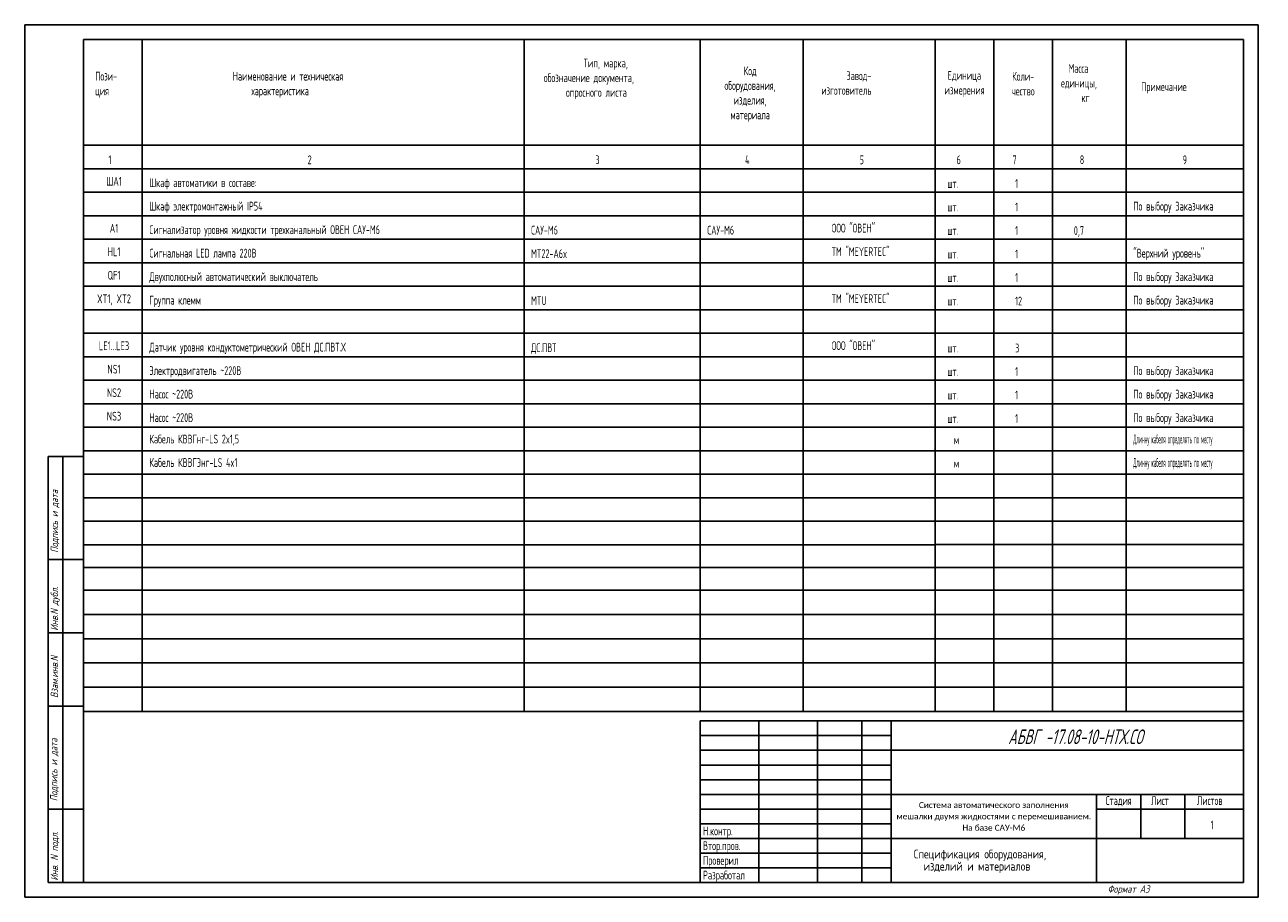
# Model space of a CAD drawing. Header units: millimetres. Extents: x 2191 to 2612, y 755 to 1052.
import ezdxf
from ezdxf.enums import TextEntityAlignment as Align

# ---------------------------------------------------------------- set-up
doc = ezdxf.new("R2010")
doc.units = ezdxf.units.MM
for name, color, linetype in [('_FORMAT OSNOVNAJA', 1, 'Continuous'), ('_FORMAT TONKAJA', 7, 'Continuous'), ('_KIP_NOVOE', 3, 'Continuous'), ('_TABLITSA OSNOVNAJA', 3, 'Continuous'), ('_TABLITSA TONKAJA', 2, 'Continuous'), ('_TEKST', 2, 'Continuous'), ('Текст', 7, 'Continuous'), ('Форматка', 4, 'Continuous')]:
    doc.layers.add(name, color=color, linetype=linetype)
doc.styles.add('35', font='Gost.shx', dxfattribs={"width": 0.7, "oblique": 15, "height": 3.5})
doc.styles.add('Arial', font='Gost.shx')
doc.styles.add('Romans8', font='Gost.shx', dxfattribs={"width": 0.8, "height": 3})

msp = doc.modelspace()

# ---------------------------------------------------------------- linework, layer by layer
msp.add_line((2610.7, 1052.4), (2190.7, 1052.4))
at = {"layer": '_FORMAT OSNOVNAJA', "color": 7}
for p, q in [((2210.7, 760.4), (2210.7, 1047.4)), ((2210.7, 1047.4), (2605.67, 1047.4)), ((2605.67, 1047.4), (2605.67, 760.4)), ((2420.67, 815.4), (2420.67, 760.4)), ((2605.67, 815.4), (2420.67, 815.4)), ((2198.67, 760.4), (2210.67, 760.4)), ((2198.67, 760.4), (2210.67, 760.4)), ((2605.67, 760.4), (2210.67, 760.4))]:
    msp.add_line(p, q, dxfattribs=at)
at = {"layer": '_FORMAT TONKAJA', "color": 7, "lineweight": -3}
for p, q in [((2190.7, 1052.4), (2190.7, 755.4)), ((2190.7, 1052.4), (2190.7, 755.4)), ((2190.7, 1052.4), (2190.7, 755.4)), ((2610.7, 1052.4), (2610.7, 755.4)), ((2610.7, 1052.4), (2610.7, 755.4)), ((2610.7, 1052.4), (2610.7, 755.4)), ((2610.7, 1052.4), (2610.7, 755.4)), ((2610.7, 1052.4), (2610.7, 755.4))]:
    msp.add_line(p, q, dxfattribs=at)
at = {"layer": '_FORMAT TONKAJA', "color": 7, "linetype": 'ByBlock', "lineweight": -3, "ltscale": 0.4}
for p in [(2190.7, 755.4), (2400.7, 755.4), (2400.7, 755.4)]:
    msp.add_line(p, (2610.7, 755.4), dxfattribs=at)
at = {"layer": '_TABLITSA OSNOVNAJA', "color": 7}
for p, q in [((2210.7, 1047.4), (2605.7, 1047.4)), ((2230.7, 1003.4), (2230.7, 1047.4)), ((2360.7, 1003.4), (2360.7, 1047.4)), ((2420.7, 1003.4), (2420.7, 1047.4)), ((2455.7, 1003.4), (2455.7, 1047.4)), ((2500.7, 1003.4), (2500.7, 1047.4)), ((2520.7, 1003.4), (2520.7, 1047.4)), ((2540.7, 1003.4), (2540.7, 1047.4)), ((2565.7, 1003.4), (2565.7, 1047.4)), ((2210.7, 1011.4), (2605.7, 1011.4)), ((2210.7, 1003.4), (2605.7, 1003.4)), ((2210.7, 1003.4), (2605.7, 1003.4)), ((2210.7, 1003.4), (2605.7, 1003.4)), ((2230.7, 1003.4), (2230.7, 818.67)), ((2360.7, 1003.4), (2360.7, 818.67)), ((2420.7, 1003.4), (2420.7, 818.67)), ((2455.7, 1003.4), (2455.7, 818.67)), ((2500.7, 1003.4), (2500.7, 818.67)), ((2520.7, 1003.4), (2520.7, 818.67)), ((2540.7, 1003.4), (2540.7, 818.67)), ((2565.7, 1003.4), (2565.7, 818.67)), ((2210.79, 851.64), (2605.7, 851.64)), ((2210.79, 843.4), (2605.7, 843.4)), ((2210.79, 843.4), (2605.7, 843.4)), ((2210.79, 835.15), (2605.7, 835.15)), ((2210.79, 835.15), (2605.7, 835.15)), ((2210.79, 835.15), (2605.7, 835.15)), ((2210.79, 826.91), (2605.7, 826.91)), ((2210.79, 826.91), (2605.7, 826.91)), ((2210.79, 826.91), (2605.7, 826.91)), ((2210.79, 818.67), (2605.7, 818.67)), ((2210.79, 818.67), (2605.7, 818.67)), ((2210.79, 818.67), (2605.7, 818.67)), ((2440.67, 815.4), (2440.67, 760.4)), ((2460.67, 760.4), (2460.67, 815.4)), ((2475.67, 815.4), (2475.67, 760.4)), ((2485.67, 760.4), (2485.67, 815.4)), ((2605.67, 805.4), (2485.67, 805.4)), ((2485.67, 790.4), (2605.67, 790.4)), ((2555.67, 790.4), (2555.67, 760.4)), ((2570.67, 775.4), (2570.67, 790.4)), ((2585.67, 790.4), (2585.67, 775.4)), ((2555.67, 785.4), (2605.67, 785.4)), ((2605.67, 775.4), (2485.67, 775.4))]:
    msp.add_line(p, q, dxfattribs=at)
at = {"layer": '_TABLITSA TONKAJA', "color": 7}
for p, q in [((2210.7, 1003.4), (2500.7, 1003.4)), ((2210.7, 995.4), (2500.7, 995.4)), ((2500.7, 995.4), (2605.7, 995.4)), ((2210.7, 987.4), (2500.7, 987.4)), ((2500.7, 987.4), (2605.7, 987.4)), ((2210.7, 979.4), (2500.7, 979.4)), ((2500.7, 979.4), (2605.7, 979.4)), ((2210.7, 971.4), (2605.7, 971.4)), ((2210.7, 963.4), (2605.7, 963.4)), ((2210.7, 955.4), (2500.7, 955.4)), ((2500.7, 955.4), (2605.7, 955.4)), ((2210.7, 947.4), (2500.7, 947.4)), ((2500.7, 947.4), (2605.7, 947.4)), ((2210.7, 939.4), (2605.7, 939.4)), ((2210.7, 931.4), (2605.7, 931.4)), ((2210.7, 923.4), (2605.7, 923.4)), ((2210.7, 915.4), (2605.7, 915.4)), ((2210.7, 907.4), (2500.7, 907.4)), ((2500.7, 907.4), (2605.7, 907.4)), ((2210.7, 899.4), (2605.7, 899.4)), ((2210.7, 891.4), (2605.7, 891.4)), ((2210.7, 883.4), (2605.7, 883.4)), ((2500.7, 875.4), (2210.7, 875.4)), ((2500.7, 875.42), (2605.7, 875.42)), ((2210.79, 867.64), (2500.7, 867.64)), ((2500.79, 867.64), (2605.79, 867.64)), ((2210.79, 859.88), (2500.7, 859.88)), ((2500.79, 859.88), (2605.79, 859.88)), ((2420.67, 810.4), (2485.67, 810.4)), ((2420.67, 805.4), (2485.67, 805.4)), ((2485.67, 800.4), (2420.67, 800.4)), ((2485.67, 800.4), (2420.67, 800.4)), ((2420.67, 795.4), (2485.67, 795.4)), ((2420.67, 795.4), (2485.67, 795.4)), ((2420.67, 790.4), (2485.67, 790.4)), ((2420.67, 790.4), (2485.67, 790.4)), ((2485.67, 785.4), (2420.67, 785.4)), ((2485.67, 785.4), (2420.67, 785.4)), ((2420.67, 780.4), (2485.67, 780.4)), ((2420.67, 780.4), (2485.67, 780.4)), ((2485.67, 775.4), (2420.67, 775.4)), ((2485.67, 775.4), (2420.67, 775.4)), ((2485.67, 770.4), (2420.67, 770.4)), ((2485.67, 770.4), (2420.67, 770.4)), ((2420.67, 765.4), (2485.67, 765.4)), ((2420.67, 765.4), (2485.67, 765.4))]:
    msp.add_line(p, q, dxfattribs=at)
at = {"layer": 'Форматка', "color": 7, "lineweight": -3}
for p, q in [((2210.7, 905.4), (2198.7, 905.4)), ((2198.7, 760.4), (2198.7, 905.4)), ((2203.7, 760.4), (2203.7, 905.4)), ((2210.7, 870.4), (2198.7, 870.4)), ((2210.7, 845.4), (2198.7, 845.4)), ((2210.7, 820.4), (2198.7, 820.4)), ((2210.7, 785.4), (2198.7, 785.4))]:
    msp.add_line(p, q, dxfattribs=at)

# ---------------------------------------------------------------- texts
at = {"lineweight": -3, "style": 'Arial', "oblique": 15, "width": 0.8}
msp.add_text('АБВГ -17.08-10-НТХ.СО', height=5, dxfattribs=at).set_placement((2571.35, 810.02), align=Align.MIDDLE_RIGHT)
at = {"style": 'Arial', "width": 0.8}
msp.add_text('1', height=3, dxfattribs=at).set_placement((2594.49, 778.52))
at = {"insert": (2520.67, 782.9), "char_height": 2.2, "width": 70, "attachment_point": 5, "line_spacing_factor": 0.7, "style": 'Arial'}
msp.add_mtext('\\pxsm1.15,qc;{\\fCalibri|b0|i0|c204|p34;\\H0.91667x;Система автоматического заполнения \\Pмешалки двумя жидкостями с перемешиванием.\\fCalibri|b0|i0|c0|p34; \\fCalibri|b0|i0|c204|p34;На базе САУ-М6}', dxfattribs=at)
at = {"layer": '_KIP_NOVOE', "color": 7, "style": 'Arial'}
for s, p in [('Спецификация оборудования,', (2493.41, 768.61)), ('изделий и материалов', (2496.77, 764.45))]:
    msp.add_text(s, height=3, dxfattribs=at).set_placement(p)
at = {"layer": '_TEKST', "color": 7, "style": 'Romans8'}
for s, width, p in [('1', 0.8, (2219.7, 1004.92)), ('2', 0.8, (2287.7, 1004.93)), ('3', 0.8, (2385.7, 1004.95)), ('4', 0.8, (2436.7, 1004.95)), ('5', 0.8, (2475.7, 1004.93)), ('6', 0.8, (2508.7, 1004.93)), ('7', 0.8, (2527.7, 1004.93)), ('8', 0.8, (2550.7, 1004.93)), ('9', 0.8, (2585.7, 1004.93)), ('ША1', 0.75, (2221.09, 997.62)), ('A1', 0.75, (2221.09, 981.62)), ('HL1', 0.75, (2221.09, 973.62)), ('QF1', 0.75, (2221.09, 965.62)), ('XT1, XT2', 0.75, (2221.09, 957.62)), ('LE1...LE3', 0.75, (2221.09, 941.62)), ('NS1', 0.75, (2221.09, 933.65)), ('NS2', 0.75, (2221.09, 925.65)), ('NS3', 0.75, (2221.09, 917.65))]:
    msp.add_text(s, height=3, dxfattribs=dict(at, width=width)).set_placement(p, align=Align.CENTER)
at = {"layer": '_TEKST', "color": 7, "ltscale": 0.5, "style": 'Romans8'}
for s, width, p in [('Шкаф автоматики в составе:', 0.8, (2233.14, 997.15)), ('Шкаф электромонтажный IP54', 0.8, (2233.14, 989.15)), ('По выбору Заказчика', 0.7, (2568.14, 989.15)), ('Сигнализатор уровня жидкости трехканальный ОВЕН САУ-М6  ', 0.8, (2233.14, 981.15)), ('САУ-М6', 0.8, (2363.1, 980.98)), ('САУ-М6', 0.8, (2423.1, 980.98)), ('ООО "ОВЕН"', 0.8, (2465.49, 981.67)), ('Сигнальная LED лампа 220В', 0.8, (2233.14, 973.15)), ('MT22-A6x', 0.8, (2363.1, 972.98)), ('ТМ "MEYERTEC"', 0.8, (2465.49, 973.67)), ('"Верхний уровень"', 0.7, (2568.14, 973.15)), ('Двухполюсный автоматический выключатель', 0.8, (2233.14, 965.15)), ('По выбору Заказчика', 0.7, (2568.14, 965.15)), ('Группа клемм', 0.8, (2233.14, 957.15)), ('MTU', 0.8, (2363.1, 956.98)), ('ТМ "MEYERTEC"', 0.8, (2465.49, 957.67)), ('По выбору Заказчика', 0.7, (2568.14, 957.15)), ('ООО "ОВЕН"', 0.8, (2465.49, 941.67)), ('Датчик уровня кондуктометрический ОВЕН ДС.ПВТ.Х', 0.8, (2233.14, 941.15)), ('ДС.ПВТ', 0.8, (2363.1, 940.98)), ('Электродвигатель ~220В', 0.8, (2233.14, 933.17)), ('По выбору Заказчика', 0.7, (2568.14, 933.15)), ('Насос ~220В', 0.8, (2233.14, 925.17)), ('По выбору Заказчика', 0.7, (2568.14, 925.15)), ('Насос ~220В', 0.8, (2233.14, 917.17)), ('По выбору Заказчика', 0.7, (2568.14, 917.15)), ('Кабель КВВГнг-LS 2x1,5', 0.8, (2233.14, 909.87)), ('Длинну кабеля определять по месту', 0.4, (2568.14, 909.87)), ('Кабель КВВГЭнг-LS 4x1', 0.8, (2233.14, 901.87)), ('Длинну кабеля определять по месту', 0.4, (2568.14, 901.87))]:
    msp.add_text(s, height=3, dxfattribs=dict(at, width=width)).set_placement(p)
at = {"layer": '_TEKST', "color": 7, "style": 'Romans8', "width": 0.8}
for s, p in [('1', (2527.91, 996.85)), ('шт.', (2504.87, 996.85)), ('шт.', (2504.87, 988.85)), ('1', (2527.91, 988.85)), ('шт.', (2504.87, 980.85)), ('1', (2527.91, 980.85)), ('0,7', (2547.91, 980.85)), ('шт.', (2504.87, 972.85)), ('1', (2527.91, 972.85)), ('шт.', (2504.87, 964.85)), ('1', (2527.91, 964.85)), ('шт.', (2504.87, 956.85)), ('12', (2527.91, 956.85)), ('шт.', (2504.87, 940.85)), ('3', (2527.91, 940.85)), ('шт.', (2504.87, 932.85)), ('1', (2527.91, 932.85)), ('1', (2527.91, 924.85)), ('шт.', (2504.87, 924.85)), ('1', (2527.91, 916.85)), ('шт.', (2504.87, 916.85)), ('м', (2507.07, 909.58)), ('м', (2507.07, 901.58))]:
    msp.add_text(s, height=3, dxfattribs=at).set_placement(p)
at = {"layer": '_TEKST', "color": 7, "char_height": 3, "attachment_point": 1, "style": 'Romans8'}
for s, insert, width in [('\\pi17.098;{\\W0.7;Тип, марка,\\P\\pi3.4967;обозначение документа, \\P\\pi11.066;опросного листа}', (2363.9, 1040.87), 56.7908), ('\\pxqc;Код \\P\\pi-0.020529;оборудования, \\P\\pi0;изделия, \\Pматериала', (2420.7, 1038.22), 34.0084), ('\\pi4.1866;Масса\\P\\pi1.6339;единицы, \\P\\pi8.6319;кг', (2541.91, 1039.06), 22.473), ('Пози-\\Pция', (2214.7, 1036.4), 14.0945), ('Наименование и техническая\\P     характеристика', (2261.52, 1036.4), 72.8331), ('\\pi8.5956;Завод-\\P\\pi0;изготовитель', (2461.91, 1036.56), 33.2562), ('\\pxi0.034553,qc;{\\W0.7;Единица\\P\\pi0.090433;измерения}', (2502.23, 1036.66), 16.6643), ('\\pxqc;Коли-\\Pчество', (2522.68, 1036.34), 15.9524), ('Примечание', (2570.83, 1032.81), 29.0507)]:
    msp.add_mtext(s, dxfattribs=dict(at, insert=insert, width=width))
at = {"layer": 'Текст', "color": 7, "ltscale": 6.666667, "char_height": 3, "style": 'Romans8'}
for s, insert, width, attachment_point in [('Стадия', (2563.17, 789.79), 15, 2), ('\\pi3.55;Лист', (2570.67, 789.79), 15, 1), ('\\pi4.1499;Листов', (2585.67, 789.79), 20, 1)]:
    msp.add_mtext(s, dxfattribs=dict(at, insert=insert, width=width, attachment_point=attachment_point))
at = {"layer": 'Текст', "color": 7, "insert": (2421.62, 794.44), "char_height": 3, "width": 21.4279, "attachment_point": 1, "style": 'Romans8'}
msp.add_mtext('{\\W0.7;\\P\\P\\PН.контр.   \\PВтор.пров.\\PПроверил\\PРазработал}', dxfattribs=at)
at = {"layer": 'Форматка', "color": 7, "lineweight": -3, "style": '35', "oblique": 15, "width": 0.9}
for s, p in [('Подпись и дата', (2202.04, 872.64)), ('Инв.N дубл.', (2202.04, 846.1)), ('Взам.инв.N', (2202.04, 823.22)), ('Подпись и дата', (2201.84, 788.07)), ('Инв. N подл.', (2202.04, 761.03))]:
    msp.add_text(s, height=2.5, rotation=90, dxfattribs=at).set_placement(p)
at = {"layer": 'Форматка', "color": 7, "lineweight": -3, "style": '35', "oblique": 15}
msp.add_text('Формат А3', height=2.5, dxfattribs=at).set_placement((2559.39, 756.93))

doc.saveas('drawing.dxf')
